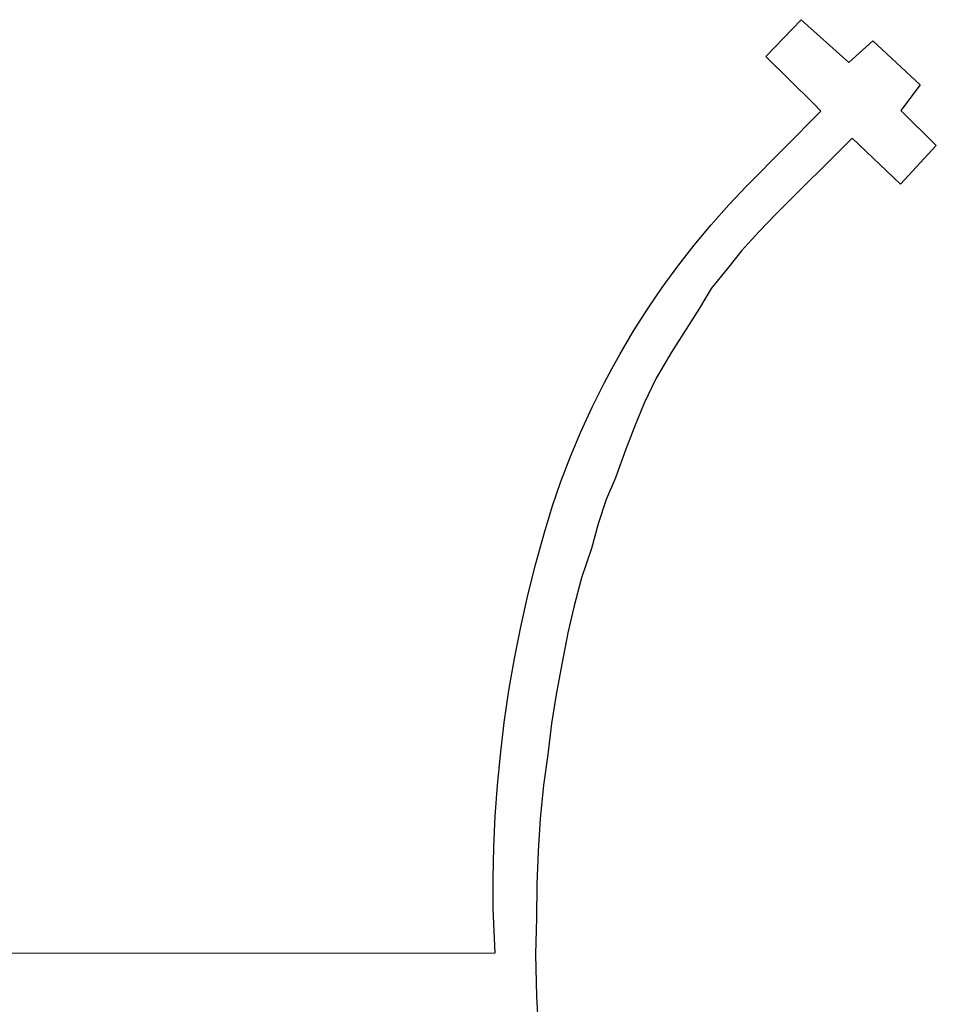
# Model space of a CAD drawing. Extents: x 2003015 to 2008729, y 1133884 to 1140012.
# Tile 10 of 10: x 2006134 to 2008729, y 1137223 to 1140012. Entities that reach past the tile are written whole.
import ezdxf

# ---------------------------------------------------------------- set-up
doc = ezdxf.new("R2010")
doc.units = 0
doc.header["$MEASUREMENT"] = 0
doc.layers.add('Project_Inspector_Boundary', color=10, linetype='Continuous')

# ---------------------------------------------------------------- blocks, each defined once
blk = doc.blocks.new('Project Inspector Boundary')
at = {"layer": 'Project_Inspector_Boundary'}
blk.add_lwpolyline([(2006063.2, 1137368.5), (2007480, 1137368.8), (2007474.4, 1137493.1), (2007474.3, 1137580.7), (2007476.3, 1137668.2), (2007480.5, 1137755.7), (2007486.7, 1137843), (2007495, 1137930.2), (2007506, 1138021.3), (2007519.2, 1138112.1), (2007534.7, 1138202.6), (2007552.5, 1138292.6), (2007572.6, 1138382.1), (2007594.8, 1138471.2), (2007619.3, 1138559.6), (2007641.7, 1138632.2), (2007666.4, 1138704), (2007693.5, 1138774.9), (2007722.8, 1138844.9), (2007754.4, 1138914), (2007788.2, 1138982), (2007810.1, 1139023.1), (2007832.7, 1139063.8), (2007870.9, 1139128.4), (2007911.1, 1139191.7), (2007953.3, 1139253.6), (2007997.5, 1139314.2), (2008043.6, 1139373.4), (2008091.6, 1139431), (2008141.4, 1139487.1), (2008193, 1139541.5), (2008401.9, 1139753.1), (2008381.3, 1139774.8), (2008246.7, 1139907.2), (2008345.9, 1140011.8), (2008481.5, 1139890.3), (2008548.8, 1139952.1), (2008683.3, 1139827.3), (2008628.2, 1139754.8), (2008728.9, 1139655.9), (2008627.6, 1139545.9), (2008490.9, 1139676.1), (2008276.4, 1139462.8), (2008227.6, 1139411.8), (2008177.7, 1139357.5), (2008137.6, 1139307.6), (2008092, 1139250.1), (2008058.3, 1139194.7), (2008020.4, 1139135.1), (2007979.5, 1139070.3), (2007935.7, 1138996.2), (2007902.1, 1138925.6), (2007876.7, 1138863.4), (2007849.6, 1138795), (2007820.7, 1138714.1), (2007794.7, 1138653.3), (2007771.9, 1138583.8), (2007752.4, 1138514.4), (2007724.1, 1138430.9), (2007702.4, 1138348.4), (2007686.2, 1138275.7), (2007668.8, 1138186.7), (2007652.5, 1138101), (2007639.5, 1138018.5), (2007628.7, 1137930.6), (2007616.7, 1137843.8), (2007607, 1137748.3), (2007601.5, 1137657.2), (2007598.3, 1137563.9), (2007597.2, 1137466.2), (2007593.9, 1137365.3), (2007597.2, 1137244.9), (2007602.6, 1137145)], dxfattribs=at)

msp = doc.modelspace()

# ---------------------------------------------------------------- block references
at = {"linetype": 'Continuous'}
msp.add_blockref('Project Inspector Boundary', (0, 0), dxfattribs=at)

doc.saveas('drawing.dxf')
